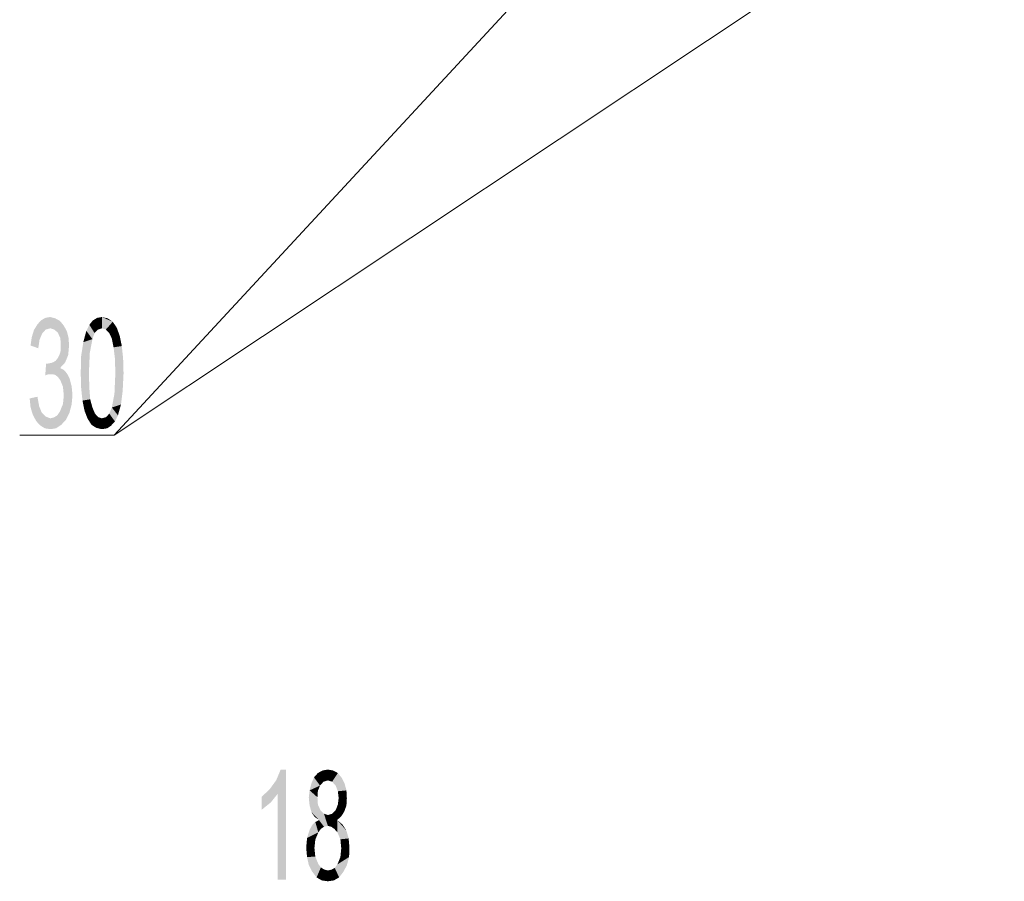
# Model space of a CAD drawing. Header units: millimetres. Extents: x -2626 to 2068, y -6169 to 7214.
# Tile 101 of 143: x -635 to -453, y -4833 to -4673. Entities that reach past the tile are written whole.
import ezdxf

# ---------------------------------------------------------------- set-up
doc = ezdxf.new("R2010")
doc.units = ezdxf.units.MM
doc.layers.get('0').update_dxf_attribs({"color": 252})

msp = doc.modelspace()

# ---------------------------------------------------------------- hatches: boundary and pattern name
h = msp.add_hatch(color=7)
h.dxf.hatch_style = 2
h.paths.add_polyline_path([(-627.76, -4737.29), (-627.12, -4737.61), (-626.55, -4738.26), (-626.07, -4739.14), (-625.67, -4740.67), (-625.51, -4742.27), (-625.67, -4744.04), (-626.07, -4745.57), (-626.71, -4746.85), (-627.6, -4747.82), (-628.56, -4748.46), (-629.61, -4748.62), (-630.65, -4748.46), (-631.54, -4747.9), (-632.26, -4747.1), (-632.9, -4745.89), (-633.3, -4744.52), (-633.46, -4742.92), (-632.02, -4742.6), (-631.7, -4744.36), (-631.21, -4745.57), (-630.49, -4746.29), (-629.61, -4746.61), (-628.96, -4746.45), (-628.32, -4746.05), (-627.84, -4745.33), (-627.28, -4743.96), (-627.12, -4742.35), (-627.28, -4740.75), (-627.76, -4739.54), (-628.24, -4738.9), (-628.8, -4738.5), (-629.53, -4738.42), (-630.01, -4738.42), (-630.57, -4738.66), (-630.41, -4736.49), (-629.85, -4736.41), (-629.45, -4736.33), (-629.05, -4736.17), (-628.64, -4735.93), (-628.24, -4735.44), (-627.92, -4734.8), (-627.68, -4734), (-627.68, -4733.11), (-627.76, -4731.75), (-628.24, -4730.7), (-628.88, -4730.14), (-629.61, -4729.9), (-630.49, -4730.14), (-631.13, -4730.86), (-631.62, -4731.99), (-631.86, -4733.6), (-633.3, -4733.11), (-633.06, -4731.51), (-632.66, -4730.22), (-632.02, -4729.18), (-631.38, -4728.45), (-630.57, -4727.97), (-629.69, -4727.81), (-628.72, -4728.05), (-627.84, -4728.53), (-627.12, -4729.42), (-626.55, -4730.46), (-626.23, -4731.75), (-626.15, -4733.11), (-626.31, -4734.88), (-626.88, -4736.25), (-627.76, -4737.21)])
h = msp.add_hatch(color=7)
h.dxf.hatch_style = 2
h.paths.add_polyline_path([(-622.38, -4729.26), (-621.73, -4728.45), (-620.77, -4730.14)])
h = msp.add_hatch(color=7)
h.dxf.hatch_style = 2
h.paths.add_polyline_path([(-621.73, -4728.45), (-620.93, -4727.97), (-620.05, -4727.81)])
h = msp.add_hatch(color=7)
h.dxf.hatch_style = 2
h.paths.add_polyline_path([(-621.73, -4728.45), (-620.05, -4727.81), (-620.05, -4729.9)])
h = msp.add_hatch(color=7)
h.dxf.hatch_style = 2
h.paths.add_polyline_path([(-621.73, -4728.45), (-620.05, -4729.9), (-620.77, -4730.14)])
h = msp.add_hatch(color=7)
h.dxf.hatch_style = 2
h.paths.add_polyline_path([(-620.05, -4727.81), (-619, -4728.05), (-618.04, -4728.69)])
h = msp.add_hatch(color=7)
h.dxf.hatch_style = 2
h.paths.add_polyline_path([(-620.05, -4727.81), (-618.04, -4728.69), (-619.32, -4730.14)])
h = msp.add_hatch(color=7)
h.dxf.hatch_style = 2
h.paths.add_polyline_path([(-620.05, -4727.81), (-619.32, -4730.14), (-620.05, -4729.9)])
h = msp.add_hatch(color=7)
h.dxf.hatch_style = 2
h.paths.add_polyline_path([(-618.04, -4728.69), (-618.68, -4730.78), (-619.32, -4730.14)])
h = msp.add_hatch(color=7)
h.dxf.hatch_style = 2
h.paths.add_polyline_path([(-618.04, -4728.69), (-617.31, -4729.74), (-618.68, -4730.78)])
h = msp.add_hatch(color=7)
h.dxf.hatch_style = 2
h.paths.add_polyline_path([(-621.81, -4731.91), (-623.5, -4732.47), (-622.94, -4730.38)])
h = msp.add_hatch(color=7)
h.dxf.hatch_style = 2
h.paths.add_polyline_path([(-621.81, -4731.91), (-622.94, -4730.38), (-622.38, -4729.26)])
h = msp.add_hatch(color=7)
h.dxf.hatch_style = 2
h.paths.add_polyline_path([(-622.38, -4729.26), (-621.41, -4730.78), (-621.81, -4731.91)])
h = msp.add_hatch(color=7)
h.dxf.hatch_style = 2
h.paths.add_polyline_path([(-622.38, -4729.26), (-620.77, -4730.14), (-621.41, -4730.78)])
h = msp.add_hatch(color=7)
h.dxf.hatch_style = 2
h.paths.add_polyline_path([(-617.31, -4729.74), (-618.2, -4731.83), (-618.68, -4730.78)])
h = msp.add_hatch(color=7)
h.dxf.hatch_style = 2
h.paths.add_polyline_path([(-617.31, -4729.74), (-616.75, -4731.27), (-618.2, -4731.83)])
h = msp.add_hatch(color=7)
h.dxf.hatch_style = 2
h.paths.add_polyline_path([(-621.81, -4731.91), (-622.3, -4734.48), (-623.9, -4735.04)])
h = msp.add_hatch(color=7)
h.dxf.hatch_style = 2
h.paths.add_polyline_path([(-621.81, -4731.91), (-623.9, -4735.04), (-623.5, -4732.47)])
h = msp.add_hatch(color=7)
h.dxf.hatch_style = 2
h.paths.add_polyline_path([(-616.75, -4731.27), (-617.88, -4733.44), (-618.2, -4731.83)])
h = msp.add_hatch(color=7)
h.dxf.hatch_style = 2
h.paths.add_polyline_path([(-616.75, -4731.27), (-616.35, -4733.19), (-617.88, -4733.44)])
h = msp.add_hatch(color=7)
h.dxf.hatch_style = 2
h.paths.add_polyline_path([(-622.3, -4734.48), (-622.46, -4738.26), (-623.98, -4738.26)])
h = msp.add_hatch(color=7)
h.dxf.hatch_style = 2
h.paths.add_polyline_path([(-622.3, -4734.48), (-623.98, -4738.26), (-623.9, -4735.04)])
h = msp.add_hatch(color=7)
h.dxf.hatch_style = 2
h.paths.add_polyline_path([(-616.35, -4733.19), (-617.63, -4735.52), (-617.88, -4733.44)])
h = msp.add_hatch(color=7)
h.dxf.hatch_style = 2
h.paths.add_polyline_path([(-616.35, -4733.19), (-616.11, -4735.52), (-617.63, -4735.52)])
h = msp.add_hatch(color=7)
h.dxf.hatch_style = 2
h.paths.add_polyline_path([(-617.55, -4738.26), (-617.63, -4735.52), (-616.11, -4735.52)])
h = msp.add_hatch(color=7)
h.dxf.hatch_style = 2
h.paths.add_polyline_path([(-617.55, -4738.26), (-616.11, -4735.52), (-616.03, -4738.26)])
h = msp.add_hatch(color=7)
h.dxf.hatch_style = 2
h.paths.add_polyline_path([(-622.46, -4738.26), (-623.9, -4740.99), (-623.98, -4738.26)])
h = msp.add_hatch(color=7)
h.dxf.hatch_style = 2
h.paths.add_polyline_path([(-622.46, -4738.26), (-622.38, -4740.99), (-623.9, -4740.99)])
h = msp.add_hatch(color=7)
h.dxf.hatch_style = 2
h.paths.add_polyline_path([(-617.72, -4742.03), (-617.55, -4738.26), (-616.03, -4738.26)])
h = msp.add_hatch(color=7)
h.dxf.hatch_style = 2
h.paths.add_polyline_path([(-617.72, -4742.03), (-616.03, -4738.26), (-616.19, -4741.47)])
h = msp.add_hatch(color=7)
h.dxf.hatch_style = 2
h.paths.add_polyline_path([(-623.66, -4743.32), (-623.9, -4740.99), (-622.38, -4740.99)])
h = msp.add_hatch(color=7)
h.dxf.hatch_style = 2
h.paths.add_polyline_path([(-623.66, -4743.32), (-622.38, -4740.99), (-622.22, -4743.08)])
h = msp.add_hatch(color=7)
h.dxf.hatch_style = 2
h.paths.add_polyline_path([(-618.2, -4744.6), (-617.72, -4742.03), (-616.19, -4741.47)])
h = msp.add_hatch(color=7)
h.dxf.hatch_style = 2
h.paths.add_polyline_path([(-618.2, -4744.6), (-616.19, -4741.47), (-616.51, -4744.04)])
h = msp.add_hatch(color=7)
h.dxf.hatch_style = 2
h.paths.add_polyline_path([(-623.26, -4745.25), (-623.66, -4743.32), (-622.22, -4743.08)])
h = msp.add_hatch(color=7)
h.dxf.hatch_style = 2
h.paths.add_polyline_path([(-623.26, -4745.25), (-622.22, -4743.08), (-621.81, -4744.6)])
h = msp.add_hatch(color=7)
h.dxf.hatch_style = 2
h.paths.add_polyline_path([(-622.7, -4746.69), (-623.26, -4745.25), (-621.81, -4744.6)])
h = msp.add_hatch(color=7)
h.dxf.hatch_style = 2
h.paths.add_polyline_path([(-622.7, -4746.69), (-621.81, -4744.6), (-621.33, -4745.73)])
h = msp.add_hatch(color=7)
h.dxf.hatch_style = 2
h.paths.add_polyline_path([(-617.63, -4747.18), (-618.68, -4745.73), (-618.2, -4744.6)])
h = msp.add_hatch(color=7)
h.dxf.hatch_style = 2
h.paths.add_polyline_path([(-618.2, -4744.6), (-616.51, -4744.04), (-617.07, -4746.05)])
h = msp.add_hatch(color=7)
h.dxf.hatch_style = 2
h.paths.add_polyline_path([(-618.2, -4744.6), (-617.07, -4746.05), (-617.63, -4747.18)])
h = msp.add_hatch(color=7)
h.dxf.hatch_style = 2
h.paths.add_polyline_path([(-621.97, -4747.82), (-622.7, -4746.69), (-621.33, -4745.73)])
h = msp.add_hatch(color=7)
h.dxf.hatch_style = 2
h.paths.add_polyline_path([(-621.97, -4747.82), (-621.33, -4745.73), (-620.77, -4746.37)])
h = msp.add_hatch(color=7)
h.dxf.hatch_style = 2
h.paths.add_polyline_path([(-620.77, -4746.37), (-621.09, -4748.38), (-621.97, -4747.82)])
h = msp.add_hatch(color=7)
h.dxf.hatch_style = 2
h.paths.add_polyline_path([(-620.77, -4746.37), (-620.05, -4748.62), (-621.09, -4748.38)])
h = msp.add_hatch(color=7)
h.dxf.hatch_style = 2
h.paths.add_polyline_path([(-620.77, -4746.37), (-620.05, -4746.61), (-620.05, -4748.62)])
h = msp.add_hatch(color=7)
h.dxf.hatch_style = 2
h.paths.add_polyline_path([(-618.36, -4747.98), (-620.05, -4746.61), (-619.24, -4746.37)])
h = msp.add_hatch(color=7)
h.dxf.hatch_style = 2
h.paths.add_polyline_path([(-618.36, -4747.98), (-620.05, -4748.62), (-620.05, -4746.61)])
h = msp.add_hatch(color=7)
h.dxf.hatch_style = 2
h.paths.add_polyline_path([(-617.63, -4747.18), (-619.24, -4746.37), (-618.68, -4745.73)])
h = msp.add_hatch(color=7)
h.dxf.hatch_style = 2
h.paths.add_polyline_path([(-617.63, -4747.18), (-618.36, -4747.98), (-619.24, -4746.37)])
h = msp.add_hatch(color=7)
h.dxf.hatch_style = 2
h.paths.add_polyline_path([(-618.36, -4747.98), (-619.08, -4748.46), (-620.05, -4748.62)])
h = msp.add_hatch(color=7)
h.dxf.hatch_style = 2
h.paths.add_polyline_path([(-585.9, -4832.19), (-587.42, -4832.19), (-587.42, -4816.28), (-588.71, -4817.89), (-590.4, -4819.25), (-590.4, -4816.84), (-588.87, -4815.4), (-587.66, -4813.71), (-586.86, -4811.78), (-585.9, -4811.78)])
h = msp.add_hatch(color=7)
h.dxf.hatch_style = 2
h.paths.add_polyline_path([(-580.67, -4813.23), (-579.95, -4812.42), (-578.9, -4814.03)])
h = msp.add_hatch(color=7)
h.dxf.hatch_style = 2
h.paths.add_polyline_path([(-579.95, -4812.42), (-579.07, -4811.94), (-578.1, -4811.78)])
h = msp.add_hatch(color=7)
h.dxf.hatch_style = 2
h.paths.add_polyline_path([(-579.95, -4812.42), (-578.1, -4811.78), (-578.1, -4813.79)])
h = msp.add_hatch(color=7)
h.dxf.hatch_style = 2
h.paths.add_polyline_path([(-579.95, -4812.42), (-578.1, -4813.79), (-578.9, -4814.03)])
h = msp.add_hatch(color=7)
h.dxf.hatch_style = 2
h.paths.add_polyline_path([(-578.1, -4811.78), (-577.14, -4811.94), (-576.25, -4812.42)])
h = msp.add_hatch(color=7)
h.dxf.hatch_style = 2
h.paths.add_polyline_path([(-578.1, -4811.78), (-576.25, -4812.42), (-577.3, -4814.03)])
h = msp.add_hatch(color=7)
h.dxf.hatch_style = 2
h.paths.add_polyline_path([(-578.1, -4811.78), (-577.3, -4814.03), (-578.1, -4813.79)])
h = msp.add_hatch(color=7)
h.dxf.hatch_style = 2
h.paths.add_polyline_path([(-576.25, -4812.42), (-576.65, -4814.75), (-577.3, -4814.03)])
h = msp.add_hatch(color=7)
h.dxf.hatch_style = 2
h.paths.add_polyline_path([(-576.25, -4812.42), (-575.53, -4813.31), (-576.65, -4814.75)])
h = msp.add_hatch(color=7)
h.dxf.hatch_style = 2
h.paths.add_polyline_path([(-581.48, -4815.64), (-581.15, -4814.35), (-580.67, -4813.23)])
h = msp.add_hatch(color=7)
h.dxf.hatch_style = 2
h.paths.add_polyline_path([(-581.48, -4815.64), (-580.67, -4813.23), (-579.55, -4814.75)])
h = msp.add_hatch(color=7)
h.dxf.hatch_style = 2
h.paths.add_polyline_path([(-581.48, -4815.64), (-579.55, -4814.75), (-579.95, -4815.72)])
h = msp.add_hatch(color=7)
h.dxf.hatch_style = 2
h.paths.add_polyline_path([(-580.67, -4813.23), (-578.9, -4814.03), (-579.55, -4814.75)])
h = msp.add_hatch(color=7)
h.dxf.hatch_style = 2
h.paths.add_polyline_path([(-575.53, -4813.31), (-576.25, -4815.8), (-576.65, -4814.75)])
h = msp.add_hatch(color=7)
h.dxf.hatch_style = 2
h.paths.add_polyline_path([(-575.53, -4813.31), (-574.65, -4815.64), (-576.25, -4815.8)])
h = msp.add_hatch(color=7)
h.dxf.hatch_style = 2
h.paths.add_polyline_path([(-575.53, -4813.31), (-574.97, -4814.43), (-574.65, -4815.64)])
h = msp.add_hatch(color=7)
h.dxf.hatch_style = 2
h.paths.add_polyline_path([(-579.79, -4821.1), (-581.64, -4817), (-581.48, -4815.64)])
h = msp.add_hatch(color=7)
h.dxf.hatch_style = 2
h.paths.add_polyline_path([(-581.48, -4815.64), (-578.82, -4822.39), (-579.79, -4821.1)])
h = msp.add_hatch(color=7)
h.dxf.hatch_style = 2
h.paths.add_polyline_path([(-578.82, -4822.39), (-581.48, -4815.64), (-579.95, -4818.29)])
h = msp.add_hatch(color=7)
h.dxf.hatch_style = 2
h.paths.add_polyline_path([(-581.48, -4815.64), (-580.03, -4816.92), (-579.95, -4818.29)])
h = msp.add_hatch(color=7)
h.dxf.hatch_style = 2
h.paths.add_polyline_path([(-581.48, -4815.64), (-579.95, -4815.72), (-580.03, -4816.92)])
h = msp.add_hatch(color=7)
h.dxf.hatch_style = 2
h.paths.add_polyline_path([(-574.65, -4815.64), (-576.09, -4817.08), (-576.25, -4815.8)])
h = msp.add_hatch(color=7)
h.dxf.hatch_style = 2
h.paths.add_polyline_path([(-574.65, -4815.64), (-574.57, -4817.08), (-576.09, -4817.08)])
h = msp.add_hatch(color=7)
h.dxf.hatch_style = 2
h.paths.add_polyline_path([(-579.79, -4821.1), (-581.48, -4818.45), (-581.64, -4817)])
h = msp.add_hatch(color=7)
h.dxf.hatch_style = 2
h.paths.add_polyline_path([(-579.79, -4821.1), (-581.15, -4819.65), (-581.48, -4818.45)])
h = msp.add_hatch(color=7)
h.dxf.hatch_style = 2
h.paths.add_polyline_path([(-578.82, -4822.39), (-579.95, -4818.29), (-579.47, -4819.33)])
h = msp.add_hatch(color=7)
h.dxf.hatch_style = 2
h.paths.add_polyline_path([(-574.65, -4818.45), (-576.65, -4819.33), (-576.25, -4818.29)])
h = msp.add_hatch(color=7)
h.dxf.hatch_style = 2
h.paths.add_polyline_path([(-574.65, -4818.45), (-575.61, -4820.46), (-576.65, -4819.33)])
h = msp.add_hatch(color=7)
h.dxf.hatch_style = 2
h.paths.add_polyline_path([(-574.57, -4817.08), (-574.65, -4818.45), (-576.25, -4818.29)])
h = msp.add_hatch(color=7)
h.dxf.hatch_style = 2
h.paths.add_polyline_path([(-574.57, -4817.08), (-576.25, -4818.29), (-576.09, -4817.08)])
h = msp.add_hatch(color=7)
h.dxf.hatch_style = 2
h.paths.add_polyline_path([(-574.65, -4818.45), (-575.05, -4819.57), (-575.61, -4820.46)])
h = msp.add_hatch(color=7)
h.dxf.hatch_style = 2
h.paths.add_polyline_path([(-579.79, -4821.1), (-580.59, -4820.54), (-581.15, -4819.65)])
h = msp.add_hatch(color=7)
h.dxf.hatch_style = 2
h.paths.add_polyline_path([(-578.82, -4822.39), (-579.47, -4819.33), (-578.82, -4819.98)])
h = msp.add_hatch(color=7)
h.dxf.hatch_style = 2
h.paths.add_polyline_path([(-578.82, -4819.98), (-578.1, -4820.22), (-578.1, -4822.23)])
h = msp.add_hatch(color=7)
h.dxf.hatch_style = 2
h.paths.add_polyline_path([(-578.82, -4819.98), (-578.1, -4822.23), (-578.82, -4822.39)])
h = msp.add_hatch(color=7)
h.dxf.hatch_style = 2
h.paths.add_polyline_path([(-576.33, -4821.1), (-578.1, -4820.22), (-577.3, -4819.98)])
h = msp.add_hatch(color=7)
h.dxf.hatch_style = 2
h.paths.add_polyline_path([(-576.33, -4821.1), (-578.1, -4822.23), (-578.1, -4820.22)])
h = msp.add_hatch(color=7)
h.dxf.hatch_style = 2
h.paths.add_polyline_path([(-575.61, -4820.46), (-577.3, -4819.98), (-576.65, -4819.33)])
h = msp.add_hatch(color=7)
h.dxf.hatch_style = 2
h.paths.add_polyline_path([(-575.61, -4820.46), (-576.33, -4821.1), (-577.3, -4819.98)])
h = msp.add_hatch(color=7)
h.dxf.hatch_style = 2
h.paths.add_polyline_path([(-581.96, -4824.48), (-580.99, -4822.06), (-580.43, -4821.5)])
h = msp.add_hatch(color=7)
h.dxf.hatch_style = 2
h.paths.add_polyline_path([(-581.96, -4824.48), (-580.43, -4821.5), (-579.87, -4823.43)])
h = msp.add_hatch(color=7)
h.dxf.hatch_style = 2
h.paths.add_polyline_path([(-581.96, -4824.48), (-581.48, -4822.95), (-580.99, -4822.06)])
h = msp.add_hatch(color=7)
h.dxf.hatch_style = 2
h.paths.add_polyline_path([(-580.43, -4821.5), (-579.79, -4821.18), (-579.39, -4822.79)])
h = msp.add_hatch(color=7)
h.dxf.hatch_style = 2
h.paths.add_polyline_path([(-580.43, -4821.5), (-579.39, -4822.79), (-579.87, -4823.43)])
h = msp.add_hatch(color=7)
h.dxf.hatch_style = 2
h.paths.add_polyline_path([(-578.82, -4822.39), (-579.79, -4821.18), (-579.79, -4821.1)])
h = msp.add_hatch(color=7)
h.dxf.hatch_style = 2
h.paths.add_polyline_path([(-578.82, -4822.39), (-579.39, -4822.79), (-579.79, -4821.18)])
h = msp.add_hatch(color=7)
h.dxf.hatch_style = 2
h.paths.add_polyline_path([(-576.33, -4821.1), (-577.46, -4822.39), (-578.1, -4822.23)])
h = msp.add_hatch(color=7)
h.dxf.hatch_style = 2
h.paths.add_polyline_path([(-577.46, -4822.39), (-576.33, -4821.1), (-576.33, -4821.18)])
h = msp.add_hatch(color=7)
h.dxf.hatch_style = 2
h.paths.add_polyline_path([(-576.9, -4822.79), (-577.46, -4822.39), (-576.33, -4821.18)])
h = msp.add_hatch(color=7)
h.dxf.hatch_style = 2
h.paths.add_polyline_path([(-576.33, -4821.18), (-576.33, -4823.43), (-576.9, -4822.79)])
h = msp.add_hatch(color=7)
h.dxf.hatch_style = 2
h.paths.add_polyline_path([(-576.33, -4821.18), (-575.37, -4821.98), (-574.65, -4823.11)])
h = msp.add_hatch(color=7)
h.dxf.hatch_style = 2
h.paths.add_polyline_path([(-576.33, -4821.18), (-574.65, -4823.11), (-574.24, -4824.56)])
h = msp.add_hatch(color=7)
h.dxf.hatch_style = 2
h.paths.add_polyline_path([(-576.33, -4821.18), (-574.24, -4824.56), (-575.77, -4824.72)])
h = msp.add_hatch(color=7)
h.dxf.hatch_style = 2
h.paths.add_polyline_path([(-576.33, -4821.18), (-575.77, -4824.72), (-576.33, -4823.43)])
h = msp.add_hatch(color=7)
h.dxf.hatch_style = 2
h.paths.add_polyline_path([(-581.96, -4824.48), (-579.87, -4823.43), (-580.43, -4824.8)])
h = msp.add_hatch(color=7)
h.dxf.hatch_style = 2
h.paths.add_polyline_path([(-582.12, -4826.32), (-581.96, -4824.48), (-580.43, -4824.8)])
h = msp.add_hatch(color=7)
h.dxf.hatch_style = 2
h.paths.add_polyline_path([(-582.12, -4826.32), (-580.43, -4824.8), (-580.59, -4826.32)])
h = msp.add_hatch(color=7)
h.dxf.hatch_style = 2
h.paths.add_polyline_path([(-574.24, -4824.56), (-575.61, -4826.4), (-575.77, -4824.72)])
h = msp.add_hatch(color=7)
h.dxf.hatch_style = 2
h.paths.add_polyline_path([(-574.24, -4824.56), (-574.08, -4826.4), (-575.61, -4826.4)])
h = msp.add_hatch(color=7)
h.dxf.hatch_style = 2
h.paths.add_polyline_path([(-581.96, -4828.01), (-582.12, -4826.32), (-580.59, -4826.32)])
h = msp.add_hatch(color=7)
h.dxf.hatch_style = 2
h.paths.add_polyline_path([(-581.96, -4828.01), (-580.59, -4826.32), (-580.43, -4827.93)])
h = msp.add_hatch(color=7)
h.dxf.hatch_style = 2
h.paths.add_polyline_path([(-574.08, -4826.4), (-574.16, -4828.01), (-575.77, -4828.01)])
h = msp.add_hatch(color=7)
h.dxf.hatch_style = 2
h.paths.add_polyline_path([(-574.08, -4826.4), (-575.77, -4828.01), (-575.61, -4826.4)])
h = msp.add_hatch(color=7)
h.dxf.hatch_style = 2
h.paths.add_polyline_path([(-580.19, -4831.79), (-581.96, -4828.01), (-580.43, -4827.93)])
h = msp.add_hatch(color=7)
h.dxf.hatch_style = 2
h.paths.add_polyline_path([(-580.19, -4831.79), (-581.64, -4829.46), (-581.96, -4828.01)])
h = msp.add_hatch(color=7)
h.dxf.hatch_style = 2
h.paths.add_polyline_path([(-580.19, -4831.79), (-580.99, -4830.74), (-581.64, -4829.46)])
h = msp.add_hatch(color=7)
h.dxf.hatch_style = 2
h.paths.add_polyline_path([(-580.19, -4831.79), (-580.43, -4827.93), (-579.87, -4829.3)])
h = msp.add_hatch(color=7)
h.dxf.hatch_style = 2
h.paths.add_polyline_path([(-580.19, -4831.79), (-579.87, -4829.3), (-579.39, -4829.94)])
h = msp.add_hatch(color=7)
h.dxf.hatch_style = 2
h.paths.add_polyline_path([(-576.01, -4831.79), (-576.82, -4830.02), (-576.33, -4829.38)])
h = msp.add_hatch(color=7)
h.dxf.hatch_style = 2
h.paths.add_polyline_path([(-574.16, -4828.01), (-576.01, -4831.79), (-576.33, -4829.38)])
h = msp.add_hatch(color=7)
h.dxf.hatch_style = 2
h.paths.add_polyline_path([(-574.16, -4828.01), (-576.33, -4829.38), (-575.77, -4828.01)])
h = msp.add_hatch(color=7)
h.dxf.hatch_style = 2
h.paths.add_polyline_path([(-574.16, -4828.01), (-575.21, -4830.74), (-576.01, -4831.79)])
h = msp.add_hatch(color=7)
h.dxf.hatch_style = 2
h.paths.add_polyline_path([(-574.16, -4828.01), (-574.57, -4829.54), (-575.21, -4830.74)])
h = msp.add_hatch(color=7)
h.dxf.hatch_style = 2
h.paths.add_polyline_path([(-580.19, -4831.79), (-579.39, -4829.94), (-578.74, -4830.34)])
h = msp.add_hatch(color=7)
h.dxf.hatch_style = 2
h.paths.add_polyline_path([(-578.74, -4830.34), (-579.23, -4832.35), (-580.19, -4831.79)])
h = msp.add_hatch(color=7)
h.dxf.hatch_style = 2
h.paths.add_polyline_path([(-578.74, -4830.34), (-578.1, -4832.51), (-579.23, -4832.35)])
h = msp.add_hatch(color=7)
h.dxf.hatch_style = 2
h.paths.add_polyline_path([(-578.74, -4830.34), (-578.1, -4830.5), (-578.1, -4832.51)])
h = msp.add_hatch(color=7)
h.dxf.hatch_style = 2
h.paths.add_polyline_path([(-576.01, -4831.79), (-578.1, -4830.5), (-577.38, -4830.34)])
h = msp.add_hatch(color=7)
h.dxf.hatch_style = 2
h.paths.add_polyline_path([(-576.01, -4831.79), (-578.1, -4832.51), (-578.1, -4830.5)])
h = msp.add_hatch(color=7)
h.dxf.hatch_style = 2
h.paths.add_polyline_path([(-576.01, -4831.79), (-577.38, -4830.34), (-576.82, -4830.02)])
h = msp.add_hatch(color=7)
h.dxf.hatch_style = 2
h.paths.add_polyline_path([(-576.01, -4831.79), (-576.98, -4832.35), (-578.1, -4832.51)])

# ---------------------------------------------------------------- linework, layer by layer
at = {"color": 7, "lineweight": 0}
for points in [[(-617.8, -4749.75), (-508.19, -4631.39)], [(-617.8, -4749.75), (-452.51, -4639.82)], [(-635.31, -4749.75), (-617.8, -4749.75)]]:
    msp.add_lwpolyline(points, dxfattribs=at)

doc.saveas('drawing.dxf')
